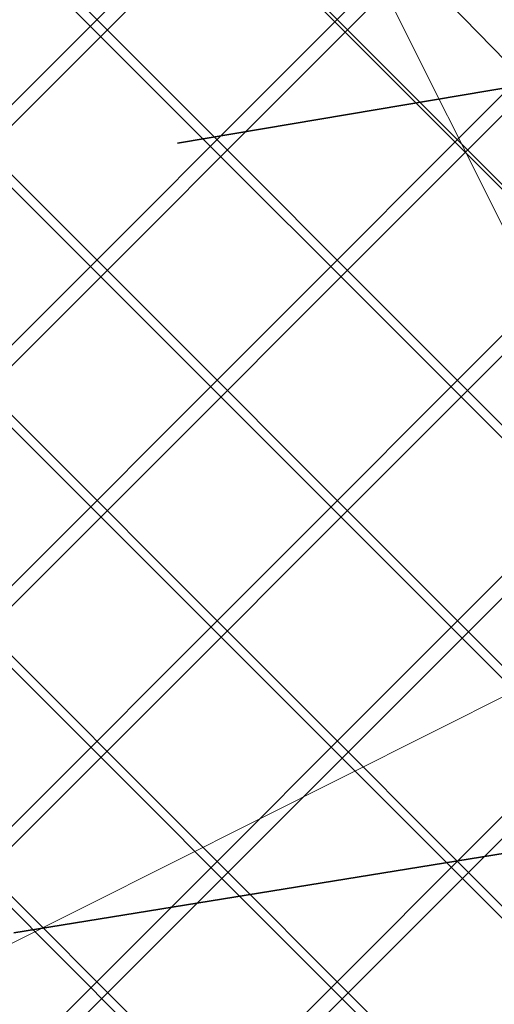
# Model space of a CAD drawing. Header units: metres. Extents: x 7472034 to 8439876, y 5890181 to 5961460.
# Tile 95 of 202: x 8439503.194 to 8439504.08, y 5890389.58 to 5890391.418. Entities that reach past the tile are written whole.
import ezdxf
from ezdxf import colors
from ezdxf.entities.mleader import LeaderData, LeaderLine
from ezdxf.math import Vec2, Vec3

# ---------------------------------------------------------------- set-up
doc = ezdxf.new("R2010")
doc.units = ezdxf.units.M
doc.header["$MEASUREMENT"] = 0
for name, pattern in [('$0$L218_500', [1, 0.5, -0.5]), ('ACAD_ISO03W100', [30, 12, -18]), ('DASHDOTX2', [2, 1, -0.5, 0, -0.5]), ('DASHED', [19.049999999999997, 12.7, -6.349999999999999])]:
    doc.linetypes.add(name, pattern=pattern)
doc.layers.get('0').update_dxf_attribs({"linetype": 'CONTINUOUS', "lineweight": 5})
doc.layers.get('Defpoints').update_dxf_attribs({"linetype": 'CONTINUOUS'})
for name, color, linetype, lineweight in [('### Krawężnik', 6, 'CONTINUOUS', 35), ('_a_widok', 7, 'CONTINUOUS', 5), ('_IS.KD.opis.1', 138, 'CONTINUOUS', 18), ('E_Kable_ziemia2', 10, 'DASHED', 35), ('E_Kanal_sterownicze', 10, 'DASHDOTX2', 35), ('KOLOR-OBIEKT', 21, 'CONTINUOUS', 13), ('T_strefa-8', 20, 'ACAD_ISO03W100', 50), ('ZAG-obrys 018 wymiary', 7, 'CONTINUOUS', 18), ('ZAG-OBRYS013', 7, 'CONTINUOUS', 13), ('ZAG-OPIS_020', 7, 'CONTINUOUS', 25)]:
    doc.layers.add(name, color=color, linetype=linetype, lineweight=lineweight)
for name, color, linetype in [('100_rzut_wym_wew', 7, 'CONTINUOUS'), ('2D - Ogólne', 7, 'CONTINUOUS'), ('_IS.BLOK.KD.doziemne', 7, 'CONTINUOUS')]:
    doc.layers.add(name, color=color, linetype=linetype)
doc.layers.add('_IS_NO', color=11, linetype='CONTINUOUS', lineweight=20, plot=False)
doc.styles.add('DIM', font='simplex.shx', dxfattribs={"width": 0.8})
doc.styles.add('RS', font='Romans.shx', dxfattribs={"width": 0.7})
doc.dimstyles.new('DIM-WEW_500', dxfattribs={"dimscale": 5, "dimtxt": 18, "dimasz": 10, "dimexe": 4, "dimexo": 8, "dimgap": 5, "dimtad": 1, "dimlfac": 0.01, "dimzin": 9, "dimdsep": 46, "dimtxsty": 'DIM', "dimblk": 'ARCHTICK', "dimcen": 5, "dimclrt": 112, "dimadec": 4, "dimazin": 2, "dimtfac": 4, "dimtmove": 0, "dimatfit": 3, "dimldrblk": 'ARCHTICK', "dimfxl": 0, "dimtolj": 1, "dimlwd": 13, "dimarcsym": 0})
pattern_1 = [(45, (967499.202946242, -71042.94610979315), (-0.2245064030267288, 0.2245064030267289), []), (135, (967499.202946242, -71042.94610979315), (-0.2245064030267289, -0.2245064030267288), [])]
pattern_2 = [(45, (967499.2092647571, -71042.97165620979), (-0.2245064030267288, 0.2245064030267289), []), (135, (967499.2092647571, -71042.97165620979), (-0.2245064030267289, -0.2245064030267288), [])]

# ---------------------------------------------------------------- blocks, each defined once
blk = doc.blocks.new('A$C7D7B3C0A')
at = {"layer": '2D - Ogólne', "linetype": 'ByBlock', "lineweight": 15, "ltscale": 2, "flags": 128}
blk.add_lwpolyline([(0.3000000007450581, 0.2999999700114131), (0.3000000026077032, 9.699999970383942), (15.00000000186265, 9.69999996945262), (15.00000000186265, 0.2999999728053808)], close=True, dxfattribs=at)
blk = doc.blocks.new('_Oblique')
at = {"color": 0, "linetype": 'ByBlock', "lineweight": -2}
blk.add_line((-0.5, -0.5), (0.5, 0.5), dxfattribs=at)
blk = doc.blocks.new('*D74')
at = {"layer": 'Defpoints', "color": 0, "linetype": 'Continuous', "lineweight": 60}
for p in [(8439513.6523426, 5890394.95090656), (8439515.034874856, 5890392.196414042, -6.635853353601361e-07), (8439505.357943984, 5890385.161581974, -6.635853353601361e-07)]:
    blk.add_point(p, dxfattribs=at)
at = {"layer": 'ZAG-obrys 018 wymiary', "color": 0, "linetype": 'Continuous', "lineweight": -2}
for p, q in [((8439514.67600672, 5890392.911406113), (8439513.472908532, 5890395.308402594)), ((8439504.999075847, 5890385.876574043), (8439502.92285878, 5890390.013131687))]:
    blk.add_line(p, q, dxfattribs=at)
at = {"layer": 'ZAG-obrys 018 wymiary', "color": 0, "linetype": 'Continuous', "lineweight": 13}
blk.add_line((8439503.102292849, 5890389.655635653), (8439513.6523426, 5890394.95090656), dxfattribs=at)
at = {"layer": 'ZAG-obrys 018 wymiary', "color": 0, "linetype": 'Continuous', "lineweight": 13, "xscale": 0.3, "yscale": 0.3, "zscale": 0.3}
for p, rotation in [((8439513.6523426, 5890394.95090656), 26.6529462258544), ((8439503.102292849, 5890389.655635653), 206.6529462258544)]:
    blk.add_blockref('_Oblique', p, dxfattribs=dict(at, rotation=rotation))
at = {"layer": 'ZAG-obrys 018 wymiary', "color": 112, "linetype": 'Continuous', "lineweight": 25, "insert": (8439507.694868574, 5890392.632072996), "char_height": 0.8, "attachment_point": 5, "rotation": 26.652946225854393, "style": 'RS'}
blk.add_mtext('\\A1;11.8', dxfattribs=at)
blk = doc.blocks.new('_ArchTick')
at = {"layer": '100_rzut_wym_wew', "color": 0, "linetype": 'Continuous', "const_width": 0.15}
blk.add_lwpolyline([(-0.5, -0.5), (0.5, 0.5)], dxfattribs=at)
blk = doc.blocks.new('*D76')
at = {"layer": 'Defpoints', "color": 0, "linetype": 'Continuous', "lineweight": 60}
for p in [(8439504.5437122, 5890392.911758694), (8439500.275404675, 5890390.769413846), (8439503.451551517, 5890385.091044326)]:
    blk.add_point(p, dxfattribs=at)
at = {"layer": 'ZAG-obrys 018 wymiary', "color": 0, "linetype": 'Continuous', "lineweight": -2}
for p, q in [((8439500.990396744, 5890391.128281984), (8439504.901208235, 5890393.091192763)), ((8439504.166543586, 5890385.449912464), (8439507.816903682, 5890387.282097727))]:
    blk.add_line(p, q, dxfattribs=at)
at = {"layer": 'ZAG-obrys 018 wymiary', "color": 0, "linetype": 'Continuous', "lineweight": 13}
blk.add_line((8439507.459407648, 5890387.102663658), (8439504.5437122, 5890392.911758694), dxfattribs=at)
at = {"layer": 'ZAG-obrys 018 wymiary', "color": 0, "linetype": 'Continuous', "lineweight": 13, "xscale": 0.3, "yscale": 0.3, "zscale": 0.3}
for p, rotation in [((8439504.5437122, 5890392.911758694), 116.652946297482), ((8439507.459407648, 5890387.102663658), 296.6529462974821)]:
    blk.add_blockref('_Oblique', p, dxfattribs=dict(at, rotation=rotation))
at = {"layer": 'ZAG-obrys 018 wymiary', "color": 112, "linetype": 'Continuous', "lineweight": 25, "insert": (8439506.537803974, 5890390.27636228), "char_height": 0.8, "attachment_point": 5, "rotation": 296.652946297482, "style": 'RS'}
blk.add_mtext('\\A1;6.5', dxfattribs=at)
blk = doc.blocks.new('*D80')
at = {"layer": 'Defpoints', "color": 0, "linetype": 'Continuous', "lineweight": 60}
for p in [(8439499.288762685, 5890395.196211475), (8439510.439764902, 5890383.669162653), (8439506.139698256, 5890381.515762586)]:
    blk.add_point(p, dxfattribs=at)
at = {"layer": 'ZAG-obrys 018 wymiary', "color": 0, "linetype": 'Continuous', "lineweight": -2}
for p, q in [((8439500.004080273, 5890395.554430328), (8439503.946488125, 5890397.528720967)), ((8439506.855015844, 5890381.87398144), (8439510.797423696, 5890383.84827208))]:
    blk.add_line(p, q, dxfattribs=at)
at = {"layer": 'ZAG-obrys 018 wymiary', "color": 0, "linetype": 'Continuous', "lineweight": 13}
blk.add_line((8439503.588829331, 5890397.349611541), (8439510.439764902, 5890383.669162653), dxfattribs=at)
at = {"layer": 'ZAG-obrys 018 wymiary', "color": 0, "linetype": 'Continuous', "lineweight": 13, "xscale": 0.3, "yscale": 0.3, "zscale": 0.3}
for p, rotation in [((8439503.588829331, 5890397.349611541), 116.6009277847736), ((8439510.439764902, 5890383.669162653), 296.6009277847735)]:
    blk.add_blockref('_Oblique', p, dxfattribs=dict(at, rotation=rotation))
at = {"layer": 'ZAG-obrys 018 wymiary', "color": 112, "linetype": 'Continuous', "lineweight": 25, "insert": (8439508.246278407, 5890389.389239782), "char_height": 0.8, "attachment_point": 5, "rotation": 296.6009277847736, "style": 'RS'}
blk.add_mtext('\\A1;15.3', dxfattribs=at)
blk = doc.blocks.new('*D60')
at = {"layer": 'Defpoints', "color": 0, "linetype": 'Continuous', "lineweight": 60}
for p in [(8439503.84000523, 5890394.328112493), (8439498.216184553, 5890391.533605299), (8439498.928597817, 5890390.099905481)]:
    blk.add_point(p, dxfattribs=at)
at = {"layer": 'ZAG-obrys 018 wymiary', "color": 0, "linetype": 'Continuous', "lineweight": -2}
for p, q in [((8439499.362340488, 5890392.10313644), (8439504.198218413, 5890394.506110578)), ((8439500.074753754, 5890390.669436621), (8439504.910631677, 5890393.07241076))]:
    blk.add_line(p, q, dxfattribs=at)
at = {"layer": 'ZAG-obrys 018 wymiary', "color": 0, "linetype": 'Continuous', "lineweight": 13}
blk.add_line((8439504.552418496, 5890392.894412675), (8439503.84000523, 5890394.328112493), dxfattribs=at)
at = {"layer": 'ZAG-obrys 018 wymiary', "color": 0, "linetype": 'Continuous', "lineweight": 13, "xscale": 0.3, "yscale": 0.3, "zscale": 0.3}
for p, rotation in [((8439503.84000523, 5890394.328112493), 116.4230323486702), ((8439504.552418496, 5890392.894412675), 296.4230323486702)]:
    blk.add_blockref('_Oblique', p, dxfattribs=dict(at, rotation=rotation))
at = {"layer": 'ZAG-obrys 018 wymiary', "color": 112, "linetype": 'Continuous', "lineweight": 25, "insert": (8439504.733531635, 5890393.878259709), "char_height": 0.8, "attachment_point": 5, "rotation": 296.42303234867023, "style": 'RS'}
blk.add_mtext('\\A1;1.6', dxfattribs=at)
blk = doc.blocks.new('Elektryk_v3')
at = {"layer": 'E_Kable_ziemia2', "ltscale": 0.1}
blk.add_lwpolyline([(8.019747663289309, -62.25693038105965), (-8.604092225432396, -64.9491705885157), (-10.33296269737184, -63.14058435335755)], dxfattribs=at)
at = {"layer": 'E_Kanal_sterownicze'}
blk.add_lwpolyline([(7.317663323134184, -60.84954797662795), (-12.38507829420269, -64.18319043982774)], dxfattribs=at)
blk = doc.blocks.new('*D132')
at = {"layer": 'Defpoints', "color": 0, "linetype": 'Continuous', "lineweight": 60}
for p in [(8439490.081045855, 5890411.33265816), (8439490.081045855, 5890411.33265816), (8439503.593241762, 5890384.547616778)]:
    blk.add_point(p, dxfattribs=at)
at = {"layer": 'ZAG-obrys 018 wymiary', "color": 0, "linetype": 'Continuous', "lineweight": -2}
for p, q in [((8439490.081045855, 5890411.33265816), (8439490.438176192, 5890411.512818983)), ((8439503.593241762, 5890384.547616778), (8439503.9503721, 5890384.727777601))]:
    blk.add_line(p, q, dxfattribs=at)
at = {"layer": 'ZAG-obrys 018 wymiary', "color": 0, "linetype": 'Continuous', "lineweight": 13}
blk.add_line((8439503.593241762, 5890384.547616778), (8439490.081045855, 5890411.33265816), dxfattribs=at)
at = {"layer": 'ZAG-obrys 018 wymiary', "color": 0, "linetype": 'Continuous', "lineweight": 13, "xscale": 0.3, "yscale": 0.3, "zscale": 0.3}
for p, rotation in [((8439490.081045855, 5890411.33265816), 116.7694823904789), ((8439503.593241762, 5890384.547616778), 296.7694823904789)]:
    blk.add_blockref('_Oblique', p, dxfattribs=dict(at, rotation=rotation))
at = {"layer": 'ZAG-obrys 018 wymiary', "color": 112, "linetype": 'Continuous', "lineweight": 25, "insert": (8439496.348970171, 5890400.239980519), "char_height": 0.8, "attachment_point": 5, "rotation": 296.7694823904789, "style": 'RS'}
blk.add_mtext('\\A1;30', dxfattribs=at)
blk = doc.blocks.new('_Open30')
at = {"color": 0, "linetype": 'ByBlock', "lineweight": -2}
for p, q in [((-1, 0.26794919), (0, 0)), ((0, 0), (-1, -0.26794919)), ((0, 0), (-1, 0))]:
    blk.add_line(p, q, dxfattribs=at)
blk = doc.blocks.new('*D150')
at = {"layer": 'Defpoints', "color": 0, "linetype": 'Continuous', "lineweight": 60}
for p in [(8439495.295166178, 5890413.452423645), (8439503.9503721, 5890384.727777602)]:
    blk.add_point(p, dxfattribs=at)
at = {"layer": 'ZAG-obrys 018 wymiary', "color": 0, "linetype": 'Continuous', "lineweight": 13}
blk.add_line((8439496.232624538, 5890410.341214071), (8439495.381717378, 5890413.165180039), dxfattribs=at)
at = {"layer": 'ZAG-obrys 018 wymiary', "color": 0, "linetype": 'Continuous', "lineweight": 13, "xscale": 0.3, "yscale": 0.3, "zscale": 0.3, "rotation": 106.7684137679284}
blk.add_blockref('_Open30', (8439495.295166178, 5890413.452423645), dxfattribs=at)
at = {"layer": 'ZAG-obrys 018 wymiary', "color": 112, "linetype": 'Continuous', "lineweight": 25, "insert": (8439496.541688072, 5890411.395196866), "char_height": 0.8, "attachment_point": 5, "rotation": 286.7684137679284, "style": 'RS'}
blk.add_mtext('\\A1;R30', dxfattribs=at)
blk = doc.blocks.new('A$C1D2679FE')
at = {"layer": 'KOLOR-OBIEKT', "lineweight": 9, "ltscale": 200}
h = blk.add_hatch(dxfattribs=at)
h.set_pattern_fill('ANSI37', color=253, scale=0.1, angle=16)
h.set_pattern_definition([(61, (-7471780.020262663, -5961378.212846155), (-0.2776917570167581, 0.153927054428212), []), (151, (-7471780.020262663, -5961378.212846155), (-0.153927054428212, -0.2776917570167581), [])])
edge = h.paths.add_edge_path()
edge.add_line((196.975401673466, 33.54016214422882), (192.3495923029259, 34.13512154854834))
edge.add_line((192.3495923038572, 34.13512154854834), (187.7176397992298, 34.7308710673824))
edge.add_line((187.7176398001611, 34.7308710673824), (178.5077782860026, 36.15998750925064))
edge.add_line((178.5077782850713, 36.15998750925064), (176.6601969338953, 36.5026140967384))
edge.add_arc((181.3685569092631, 38.18527459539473), 5.000000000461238, 199.6657310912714, 261.1796204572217)
edge.add_line((180.6018702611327, 33.24440507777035), (187.358021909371, 32.19603671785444))
edge.add_line((187.3580219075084, 32.19603671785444), (192.0230219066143, 31.59603671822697))
edge.add_line((192.0230219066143, 31.59603671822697), (196.6880219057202, 30.9960367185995))
edge.add_line((196.6880219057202, 30.9960367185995), (201.9780219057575, 30.48103671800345))
edge.add_line((201.9780219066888, 30.48103671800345), (207.2680219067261, 29.96603671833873))
edge.add_line((207.2680219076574, 29.96603671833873), (216.468021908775, 29.35603671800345))
edge.add_line((216.4680219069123, 29.35603671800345), (221.8830219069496, 29.11103671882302))
edge.add_line((221.8830219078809, 29.11103671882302), (227.2980219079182, 28.86603671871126))
edge.add_line((227.2980219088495, 28.86603671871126), (233.718021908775, 28.60103671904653))
edge.add_line((233.7180219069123, 28.60103671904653), (240.1380219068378, 28.33603671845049))
edge.add_line((240.1380219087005, 28.33603671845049), (245.3280219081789, 28.076036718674))
edge.add_line((245.3280219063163, 28.076036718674), (246.1380219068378, 28.00603671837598))
edge.add_line((246.1380219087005, 28.00603671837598), (248.4280219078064, 27.98603671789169))
edge.add_line((248.4280219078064, 27.98603671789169), (251.4080219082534, 28.33603671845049))
edge.add_line((251.4080219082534, 28.33603671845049), (255.3380219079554, 29.13603671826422))
edge.add_line((255.3380219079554, 29.13603671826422), (258.1480219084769, 30.35603671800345))
edge.add_line((258.1480219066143, 30.35603671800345), (260.6280219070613, 32.076036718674))
edge.add_line((260.6280219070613, 32.076036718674), (262.7080219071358, 34.29603671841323))
edge.add_line((262.7080219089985, 34.29603671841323), (264.3880219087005, 36.826036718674))
edge.add_line((264.3880219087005, 36.826036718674), (265.608021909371, 39.59603671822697))
edge.add_line((265.6080219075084, 39.59603671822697), (266.4080219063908, 42.53603671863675))
edge.add_line((266.4080219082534, 42.53603671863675), (266.6380219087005, 45.60603671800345))
edge.add_line((266.6380219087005, 45.60603671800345), (266.3380219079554, 48.59603671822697))
edge.add_line((266.3380219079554, 48.59603671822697), (265.628021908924, 51.53603671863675))
edge.add_line((265.6280219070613, 51.53603671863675), (264.5280219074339, 54.28603671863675))
edge.add_line((264.5280219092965, 54.28603671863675), (263.3880219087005, 57.11603671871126))
edge.add_line((263.3880219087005, 57.11603671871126), (262.5430219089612, 59.47103671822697))
edge.add_line((262.5430219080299, 59.47103671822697), (261.6980219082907, 61.826036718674))
edge.add_line((261.6980219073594, 61.826036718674), (260.5980219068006, 65.15103671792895))
edge.add_line((260.5980219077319, 65.15103671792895), (259.4980219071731, 68.47603671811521))
edge.add_line((259.4980219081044, 68.47603671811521), (257.3916487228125, 67.77919145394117))
edge.add_line((257.3916487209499, 67.77919145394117), (258.1675714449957, 64.34697791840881))
edge.add_line((258.167571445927, 64.34697791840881), (259.2776264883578, 60.99158426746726))
edge.add_line((259.2776264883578, 60.99158426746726), (260.1334384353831, 58.60645156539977))
edge.add_line((260.1334384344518, 58.60645156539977), (260.9950570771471, 56.20513570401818))
edge.add_line((260.9950570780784, 56.20513570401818), (262.1522789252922, 53.33238322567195))
edge.add_line((262.1522789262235, 53.33238322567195), (263.1827648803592, 50.75616833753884))
edge.add_line((263.1827648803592, 50.75616833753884), (263.8083402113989, 48.16575780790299))
edge.add_line((263.8083402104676, 48.16575780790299), (264.0684198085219, 45.57363114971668))
edge.add_line((264.0684198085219, 45.57363114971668), (263.8734869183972, 42.97170083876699))
edge.add_line((263.8734869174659, 42.97170083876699), (263.1880731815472, 40.45280535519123))
edge.add_line((263.1880731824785, 40.45280535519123), (262.1337886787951, 38.05906103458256))
edge.add_line((262.1337886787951, 38.05906103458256), (260.6936748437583, 35.89031817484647))
edge.add_line((260.6936748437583, 35.89031817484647), (258.9457271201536, 34.02472012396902))
edge.add_line((258.9457271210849, 34.02472012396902), (256.8967191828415, 32.60363397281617))
edge.add_line((256.8967191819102, 32.60363397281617), (254.5645412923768, 31.59108698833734))
edge.add_line((254.5645412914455, 31.59108698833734), (251.0026761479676, 30.86602538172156))
edge.add_line((251.0026761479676, 30.86602538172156), (248.2893446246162, 30.54734550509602))
edge.add_line((248.2893446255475, 30.54734550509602), (246.2595893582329, 30.56507262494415))
edge.add_line((246.2595893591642, 30.56507262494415), (245.5023283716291, 30.63051493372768))
edge.add_line((245.5023283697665, 30.63051493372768), (240.2548571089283, 30.89339403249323))
edge.add_line((240.2548571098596, 30.89339403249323), (233.8236017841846, 31.1588586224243))
edge.add_line((233.8236017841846, 31.1588586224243), (227.4086662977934, 31.42364957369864))
edge.add_line((227.4086662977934, 31.42364957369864), (221.9987299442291, 31.66842047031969))
edge.add_line((221.9987299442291, 31.66842047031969), (217.4544723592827, 31.90290945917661))
edge.add_line((217.4544723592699, 31.90290945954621), (217.0910134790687, 31.92589690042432))
edge.add_line((217.0910134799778, 31.92589689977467), (214.8768218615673, 32.06593639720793))
edge.add_line((214.876821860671, 32.06593639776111), (207.0033997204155, 32.56390146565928))
edge.add_line((207.0033997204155, 32.56390146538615), (202.2260741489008, 33.02899081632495))
edge.add_line((202.2260741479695, 33.02899081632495), (196.975401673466, 33.54016214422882))
blk = doc.blocks.new('A$C2C426404')
at = {"layer": '_IS_NO'}
for points, knots in [([(79.78853077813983, 19.36674957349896), (76.35759393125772, 21.05647175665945), (73.54314721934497, 23.24973176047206), (68.81112178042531, 29.5542766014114), (62.94352867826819, 33.40072623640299), (60.85999413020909, 35.33807434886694), (60.85999381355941, 35.3380749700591)], [0, 0, 0, 0, 2.176379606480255, 10.04614516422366, 21.98881238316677, 21.98881468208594, 21.98881468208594, 21.98881468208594, 21.98881468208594]), ([(50.6228041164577, 30.56321178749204, 1.829566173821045e-06), (53.11749188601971, 30.21319374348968), (56.38514522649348, 30.67444155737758), (60.99540497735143, 30.04553546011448), (68.19327101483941, 22.54355850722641, -2.469325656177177e-08), (70.8769634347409, 19.46133922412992, 5.150448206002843e-09), (74.71212187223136, 14.31917844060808, -1.219795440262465e-09), (78.88802252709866, 13.86142715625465), (82.75564656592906, 12.70757211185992)], [0, 0, 0, 0, 7.578698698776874, 9.67195365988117, 16.27655537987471, 24.33370670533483, 30.35915105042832, 36.79354326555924, 36.79354326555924, 36.79354326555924, 36.79354326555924])]:
    blk.add_open_spline(points, degree=3, knots=knots, dxfattribs=at)
at = {"layer": '_IS_NO', "ltscale": 0.1}
for points, knots in [([(81.48853297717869, 15.975331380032), (78.87586907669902, 16.84686399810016), (76.26450027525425, 17.78992713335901), (72.03847445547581, 21.67736706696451), (65.0990158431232, 30.09408769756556), (58.79946133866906, 33.34467344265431), (58.26247850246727, 34.11525447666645)], [0, 0, 0, 0, 1.278992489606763, 7.78914044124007, 15.74750070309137, 27.64022902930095, 27.64022902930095, 27.64022902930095, 27.64022902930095]), ([(55.69703794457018, 26.44192530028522, 8.07171421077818e-08), (60.47702913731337, 24.37489471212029, 4.118097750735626e-07), (65.41527824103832, 21.38608461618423, 8.932878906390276e-07), (68.42167646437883, 18.98607052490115, -1.681326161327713e-07), (71.60992970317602, 12.73766223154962), (75.29265419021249, 11.98629271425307, 1.662301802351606e-08), (79.75433884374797, 11.20084950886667)], [13.0881689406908, 13.0881689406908, 13.0881689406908, 13.0881689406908, 21.71831455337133, 28.5577747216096, 34.1003045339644, 40.71973107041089, 40.71973107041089, 40.71973107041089, 40.71973107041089])]:
    blk.add_open_spline(points, degree=3, knots=knots, dxfattribs=at)
blk = doc.blocks.new('JPII.KD_aktualizacja rzędnych_20.12.2024')
at = {"layer": '_IS.KD.opis.1', "color": 0}
ml = blk.add_multileader_mtext('Standard', dxfattribs=at)
ml.set_content('\\A1;{\\C132;Rd4}-132,83', style='RS')
ml.set_leader_properties()
ml.build(insert=Vec2(0, 0))
ml.multileader.update_dxf_attribs({"text_left_attachment_type": 2, "text_right_attachment_type": 2, "dogleg_length": 0.2, "arrow_head_size": 0.25})
ctx = ml.context
ctx.base_point, ctx.char_height, ctx.arrow_head_size, ctx.landing_gap_size, ctx.plane_origin, ctx.plane_x_axis, ctx.plane_y_axis = Vec3(8438641.615293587, 5890687.074757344), 0.8, 0.25, 0.3, Vec3(8438583.42782343, 5890661.307258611), Vec3(0.374606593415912, -0.9271838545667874), Vec3(0.9271838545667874, 0.374606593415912)
ctx.left_attachment, ctx.right_attachment, ctx.text_align_type = 2, 2, 1
notes = []
notes.append((ctx, [(1, (1, 1, 0), (8438643.802996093, 5890681.660003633), (-0.374606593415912, 0.9271838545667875), 0.2, [(3, [(8438642.714059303, 5890679.444822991)], 0, [])])]))
ctx.mtext.insert, ctx.mtext.text_direction, ctx.mtext.rotation, ctx.mtext.width, ctx.mtext.alignment, ctx.mtext.flow_direction = Vec3(8438643.113200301, 5890684.638482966), Vec3(0.374606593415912, -0.9271838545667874), 5.096361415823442, 3.033132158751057, 2, 5
for ctx, leaders in notes:
    for number, flags, end, landing, length, lines in leaders:
        leader = LeaderData()
        leader.index, (leader.has_last_leader_line, leader.has_dogleg_vector, leader.attachment_direction) = number, flags
        leader.last_leader_point, leader.dogleg_vector, leader.dogleg_length = Vec3(end), Vec3(landing), length
        for number, points, colour, breaks in lines:
            line = LeaderLine()
            line.index, line.vertices, line.color, line.breaks = number, Vec3.list(points), colors.encode_raw_color(colour), breaks
            leader.lines.append(line)
        ctx.leaders.append(leader)

msp = doc.modelspace()

# ---------------------------------------------------------------- hatches: boundary and pattern name
at = {"layer": 'KOLOR-OBIEKT', "lineweight": 9}
h = msp.add_hatch(dxfattribs=at)
h.set_pattern_fill('ANSI37', color=73, scale=0.1)
h.set_pattern_definition(pattern_2)
edge = h.paths.add_edge_path()
edge.add_arc((8439443.60123986, 5890379.17988472), 6.652831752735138, 296.7043321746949, 335.0331150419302)
edge.add_arc((8439476.194075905, 5890367.917634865), 27.87464989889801, 155.1393615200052, 162.3446315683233, ccw=False)
edge.add_arc((8439457.399943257, 5890376.211109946), 7.345078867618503, 127.98309878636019, 152.2023641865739, ccw=False)
edge.add_arc((8439457.741930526, 5890376.488713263), 7.349948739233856, 107.1989600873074, 131.4182254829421, ccw=False)
edge.add_line((8439455.568618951, 5890383.509999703), (8439473.898437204, 5890392.710084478))
edge.add_arc((8439481.742870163, 5890376.384611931), 18.11232128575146, 99.26977735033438, 115.6644084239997, ccw=False)
edge.add_line((8439478.825278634, 5890394.260401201), (8439481.377171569, 5890394.321440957))
edge.add_arc((8439482.909595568, 5890377.390082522), 17.00056533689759, 88.22393661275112, 95.17163768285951, ccw=False)
edge.add_arc((8439482.561499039, 5890405.235869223), 10.88860248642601, 274.6092070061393, 298.9976789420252)
edge.add_arc((8443006.923870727, 5883371.657126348), 7856.29059094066, 116.59181359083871, 116.61107962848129, ccw=False)
edge.add_arc((8439465.895823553, 5890431.340313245), 42.15757971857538, 305.2087751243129, 306.7865132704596)
edge.add_arc((8439488.80074795, 5890400.283338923), 3.577668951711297, 310.8590814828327, 340.7280968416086)
edge.add_line((8439492.177934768, 5890399.102523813), (8439493.275267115, 5890403.980640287))
edge.add_line((8439493.275267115, 5890403.980640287), (8439502.266345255, 5890408.28072203))
edge.add_line((8439502.266345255, 5890408.28072203), (8439504.844191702, 5890407.694009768))
edge.add_line((8439504.844191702, 5890407.694009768), (8439506.125281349, 5890405.329609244))
edge.add_arc((8439507.019670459, 5890405.776898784), 0.9999999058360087, 206.5699188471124, 283.6833393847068)
edge.add_line((8439507.256226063, 5890404.805280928), (8439511.624560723, 5890406.970734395))
edge.add_line((8439511.624560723, 5890406.970734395), (8439511.39896348, 5890407.420225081))
edge.add_line((8439511.39896348, 5890407.420225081), (8439510.561982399, 5890407.017405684))
edge.add_line((8439510.561982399, 5890407.017405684), (8439509.330427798, 5890409.481424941))
edge.add_line((8439509.330427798, 5890409.481424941), (8439512.635426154, 5890411.138401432))
edge.add_line((8439512.635426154, 5890411.138401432), (8439512.638568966, 5890411.136467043))
edge.add_line((8439512.638568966, 5890411.136467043), (8439515.998443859, 5890412.829496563))
edge.add_line((8439515.998443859, 5890412.829496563), (8439517.239018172, 5890410.325621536))
edge.add_line((8439517.239018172, 5890410.325621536), (8439513.919446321, 5890408.633274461))
edge.add_line((8439513.919446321, 5890408.633274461), (8439514.091312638, 5890408.235941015))
edge.add_line((8439514.091312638, 5890408.235941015), (8439518.839102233, 5890410.604261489))
edge.add_line((8439518.839102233, 5890410.604261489), (8439518.585943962, 5890412.843737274))
edge.add_line((8439518.585943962, 5890412.843737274), (8439518.274555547, 5890413.628049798))
edge.add_line((8439518.274555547, 5890413.628049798), (8439517.839658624, 5890414.494365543))
edge.add_line((8439517.839658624, 5890414.494365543), (8439524.310164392, 5890417.742607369))
edge.add_line((8439524.310164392, 5890417.742607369), (8439525.122207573, 5890416.124990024))
edge.add_line((8439525.122207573, 5890416.124990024), (8439526.840645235, 5890414.670893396))
edge.add_line((8439526.840645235, 5890414.670893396), (8439527.244697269, 5890414.489695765))
edge.add_arc((8439552.769967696, 5890317.570311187), 100.2242811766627, 102.79246926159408, 104.75471345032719, ccw=False)
edge.add_arc((8439529.321881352, 5890420.105147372), 4.960037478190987, 284.6730648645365, 320.3902958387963)
edge.add_arc((8435016.013859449, 5889290.11735932), 4655.555010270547, 14.00691021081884, 14.04831962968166)
edge.add_line((8439532.327549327, 5890420.207226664), (8439525.877549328, 5890423.127226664))
edge.add_line((8439525.877549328, 5890423.127226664), (8439431.028022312, 5890376.803268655))
edge.add_line((8439431.028022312, 5890376.803268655), (8439435.479127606, 5890375.417226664))
edge.add_line((8439435.479127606, 5890375.417226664), (8439446.590932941, 5890373.236661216))
edge = h.paths.add_edge_path()
edge.add_arc((8439530.228804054, 5890405.916425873), 3.001836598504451, 99.44813666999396, 208.2631515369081)
edge.add_line((8439527.5848402, 5890404.494990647), (8439533.209264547, 5890393.206690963))
edge.add_line((8439533.209264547, 5890393.206690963), (8439519.17443581, 5890386.185049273))
edge.add_line((8439519.17443581, 5890386.185049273), (8439523.57812012, 5890377.411604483))
edge.add_line((8439523.57812012, 5890377.411604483), (8439517.455507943, 5890374.324033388))
edge.add_line((8439517.455507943, 5890374.324033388), (8439517.445860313, 5890374.319191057))
edge.add_line((8439517.445860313, 5890374.319191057), (8439517.33905848, 5890374.265585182))
edge.add_line((8439517.33905848, 5890374.265585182), (8439516.815779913, 5890375.308140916))
edge.add_line((8439516.815779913, 5890375.308140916), (8439511.370501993, 5890372.574998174))
edge.add_line((8439511.370501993, 5890372.574998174), (8439511.888417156, 5890371.529804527))
edge.add_line((8439511.888417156, 5890371.529804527), (8439506.425671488, 5890368.787948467))
edge.add_line((8439506.425671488, 5890368.787948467), (8439505.890341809, 5890369.841556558))
edge.add_line((8439505.890341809, 5890369.841556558), (8439505.8884594, 5890369.869391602))
edge.add_line((8439505.8884594, 5890369.869391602), (8439500.283276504, 5890366.97762632))
edge.add_line((8439500.283276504, 5890366.97762632), (8439519.478066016, 5890366.160130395))
edge.add_line((8439519.478066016, 5890366.160130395), (8439542.767549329, 5890378.417226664))
edge.add_line((8439542.767549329, 5890378.417226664), (8439538.675788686, 5890394.802262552))
edge.add_line((8439538.675788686, 5890394.802262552), (8439537.066416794, 5890401.238139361))
edge.add_line((8439537.066416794, 5890401.238139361), (8439535.557306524, 5890407.69906358))
edge.add_arc((8439531.145391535, 5890400.872499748), 8.128158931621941, 57.12596579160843, 99.98506404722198)
edge = h.paths.add_edge_path()
edge.add_line((8439470.194509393, 5890384.137651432), (8439461.355169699, 5890379.697090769))
edge.add_line((8439461.355169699, 5890379.697090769), (8439460.080861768, 5890379.068371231))
edge.add_line((8439460.080861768, 5890379.068371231), (8439457.869254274, 5890377.642639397))
edge.add_arc((8439460.609507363, 5890373.444653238), 5.013190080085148, 123.1346622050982, 204.022759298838)
edge.add_line((8439456.030540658, 5890371.403786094), (8439459.447549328, 5890370.707226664))
edge.add_line((8439459.447549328, 5890370.707226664), (8439480.497107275, 5890367.736747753))
edge.add_line((8439480.497107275, 5890367.736747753), (8439497.963342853, 5890367.082590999))
edge.add_line((8439497.963342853, 5890367.082590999), (8439496.62020549, 5890369.722641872))
edge.add_line((8439496.62020549, 5890369.722641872), (8439494.91788047, 5890373.087302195))
edge.add_arc((8439489.468037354, 5890366.363615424), 8.654984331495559, 50.97371617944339, 58.22889977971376)
edge.add_line((8439494.025120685, 5890373.721722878), (8439490.036071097, 5890376.575637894))
edge.add_line((8439490.036071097, 5890376.575637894), (8439489.954459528, 5890375.592465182))
edge.add_line((8439489.954459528, 5890375.592465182), (8439490.917133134, 5890375.538648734))
edge.add_line((8439490.917133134, 5890375.538648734), (8439490.678913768, 5890371.956837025))
edge.add_line((8439490.678913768, 5890371.956837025), (8439482.55041443, 5890372.440399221))
edge.add_line((8439482.55041443, 5890372.440399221), (8439482.851718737, 5890376.020734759))
edge.add_line((8439482.851718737, 5890376.020734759), (8439487.354100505, 5890375.749064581))
edge.add_line((8439487.354100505, 5890375.749064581), (8439487.521080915, 5890378.34061919))
edge.add_line((8439487.521080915, 5890378.34061919), (8439481.803471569, 5890382.401025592))
edge.add_arc((8439487.942466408, 5890392.088814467), 11.46911116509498, 231.6002274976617, 237.6382272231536, ccw=False)
edge.add_line((8439480.818489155, 5890383.100518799), (8439480.351152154, 5890383.41057529))
edge.add_line((8439480.351152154, 5890383.41057529), (8439479.210044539, 5890382.939428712))
edge.add_line((8439479.210044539, 5890382.939428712), (8439480.412913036, 5890383.399613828))
edge.add_arc((8439474.682487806, 5890375.167564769), 10.03017472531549, 55.15777404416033, 116.5800473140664)
h.paths.add_polyline_path([(8439461.898919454, 5890370.792156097), (8439462.257176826, 5890373.552492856)], flags=16)
h = msp.add_hatch(dxfattribs=at)
h.set_pattern_fill('ANSI37', color=253, scale=0.1)
h.set_pattern_definition(pattern_2)
edge = h.paths.add_edge_path()
edge.add_arc((8439529.163071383, 5890420.279666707), 5.193757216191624, 276.50229096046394, 320.0240354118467, ccw=False)
edge.add_line((8439529.751227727, 5890415.119319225), (8439525.812744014, 5890414.153171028))
edge.add_line((8439525.812744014, 5890414.153171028), (8439519.208160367, 5890410.804184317))
edge.add_line((8439519.208160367, 5890410.804184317), (8439517.988028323, 5890410.126512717))
edge.add_line((8439517.988028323, 5890410.126512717), (8439514.091312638, 5890408.235941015))
edge.add_line((8439514.091312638, 5890408.235941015), (8439511.613697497, 5890406.992378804))
edge.add_line((8439511.613697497, 5890406.992378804), (8439509.258949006, 5890405.810485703))
edge.add_line((8439509.258949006, 5890405.810485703), (8439507.371756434, 5890404.83508177))
edge.add_arc((8439506.940777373, 5890405.737469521), 1.000023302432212, 206.5712342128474, 295.5290722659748, ccw=False)
edge.add_line((8439506.046377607, 5890405.290148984), (8439504.844186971, 5890407.693988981))
edge.add_line((8439504.844186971, 5890407.693988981), (8439502.261629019, 5890408.281795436))
edge.add_line((8439502.261629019, 5890408.281795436), (8439499.350132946, 5890407.011538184))
edge.add_line((8439499.350132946, 5890407.011538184), (8439493.30510976, 5890403.995621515))
edge.add_line((8439493.30510976, 5890403.995621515), (8439492.177918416, 5890399.102451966))
edge.add_arc((8439488.801253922, 5890400.282879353), 3.577047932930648, 293.05521913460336, 340.73119789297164, ccw=False)
edge.add_line((8439490.202090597, 5890396.991537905), (8439487.801423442, 5890395.78932472))
edge.add_arc((8439482.51122255, 5890404.317896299), 10.03607286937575, 278.1216072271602, 301.8109775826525, ccw=False)
edge.add_line((8439483.9290645, 5890394.382480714), (8439478.825278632, 5890394.260401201))
edge.add_arc((8439481.742870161, 5890376.384611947), 18.11232126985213, 99.26977735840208, 115.6644084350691)
edge.add_line((8439473.898437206, 5890392.710084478), (8439455.537130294, 5890383.494194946))
edge.add_arc((8439458.368862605, 5890375.380272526), 8.593860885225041, 109.2388197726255, 150.5606865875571)
edge.add_line((8439450.884668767, 5890379.604167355), (8439456.921008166, 5890377.849276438))
edge.add_line((8439456.921008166, 5890377.849276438), (8439458.055979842, 5890377.519316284))
edge.add_arc((8439462.056345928, 5890374.376166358), 5.087466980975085, 112.4172144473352, 141.842727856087, ccw=False)
edge.add_line((8439460.116249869, 5890379.079181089), (8439470.201913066, 5890384.141371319))
edge.add_arc((8439474.670732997, 5890375.058466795), 10.12272227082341, 52.60385305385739, 116.19734301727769, ccw=False)
edge.add_line((8439480.818489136, 5890383.100518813), (8439494.035062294, 5890373.735722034))
edge.add_arc((8439499.404929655, 5890380.165137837), 8.376924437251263, 230.1312663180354, 239.1071883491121)
edge.add_arc((8439492.046879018, 5890368.073539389), 5.778072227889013, 28.405105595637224, 58.05675779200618, ccw=False)
edge.add_line((8439497.129307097, 5890370.822183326), (8439498.920012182, 5890367.249241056))
edge.add_line((8439498.920012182, 5890367.249241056), (8439502.137476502, 5890368.864147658))
edge.add_line((8439502.137476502, 5890368.864147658), (8439500.881438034, 5890371.366619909))
edge.add_arc((8439501.41146424, 5890371.651481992), 0.6017260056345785, 32.69127385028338, 208.2557647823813, ccw=False)
edge.add_line((8439501.917872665, 5890371.97648152), (8439503.213570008, 5890369.395299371))
edge.add_line((8439503.213570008, 5890369.395299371), (8439521.788261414, 5890378.745992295))
edge.add_line((8439521.788261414, 5890378.745992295), (8439512.863585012, 5890396.520876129))
edge.add_arc((8439515.497668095, 5890397.863594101), 2.956566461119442, 115.92003145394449, 207.0101116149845, ccw=False)
edge.add_line((8439514.20530482, 5890400.522744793), (8439524.043376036, 5890405.489377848))
edge.add_line((8439524.043376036, 5890405.489377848), (8439526.586557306, 5890407.103247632))
edge.add_line((8439526.586557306, 5890407.103247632), (8439529.129738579, 5890408.717117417))
edge.add_arc((8439531.212438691, 5890401.016589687), 7.97720296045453, 58.08019787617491, 105.13424418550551, ccw=False)
edge.add_line((8439535.43023892, 5890407.787551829), (8439533.14312037, 5890416.942853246))
edge = h.paths.add_edge_path(flags=16)
edge.add_line((8439502.061371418, 5890393.458260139), (8439496.04637926, 5890390.43770596))
edge.add_arc((8439496.464019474, 5890389.751908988), 0.8029575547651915, 121.3407965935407, 301.694103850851)
edge.add_line((8439496.8858806, 5890389.068700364), (8439502.900872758, 5890392.089254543))
edge.add_arc((8439502.27990767, 5890392.650368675), 0.83692694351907, 317.898520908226, 465.1363795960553)
edge = h.paths.add_edge_path(flags=16)
edge.add_line((8439505.00109902, 5890384.089630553), (8439500.444638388, 5890381.798632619))
edge.add_arc((8439500.084983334, 5890382.51322949), 0.8000002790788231, 116.620304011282, 296.7160130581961, ccw=False)
edge.add_line((8439499.72652247, 5890383.228426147), (8439504.283989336, 5890385.517420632))
edge.add_arc((8439504.642916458, 5890384.80371257), 0.7988791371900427, -63.361719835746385, 116.69803695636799, ccw=False)
at = {"layer": 'KOLOR-OBIEKT', "lineweight": 9, "ltscale": 200}
h = msp.add_hatch(dxfattribs=at)
h.set_pattern_fill('ANSI37', color=231, scale=0.1)
h.set_pattern_definition(pattern_1)
edge = h.paths.add_edge_path()
edge.add_line((8439512.863585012, 5890396.520876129), (8439521.788261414, 5890378.745992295))
edge.add_line((8439521.788261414, 5890378.745992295), (8439503.213570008, 5890369.395299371))
edge.add_line((8439503.213570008, 5890369.395299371), (8439501.917872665, 5890371.97648152))
edge.add_arc((8439501.411425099, 5890371.65154851), 0.6017230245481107, 32.6839302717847, 208.2631083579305)
edge.add_line((8439500.881438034, 5890371.366619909), (8439502.137476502, 5890368.864147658))
edge.add_line((8439502.137476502, 5890368.864147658), (8439498.920012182, 5890367.249241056))
edge.add_line((8439498.920012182, 5890367.249241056), (8439497.129307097, 5890370.822183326))
edge.add_line((8439497.129307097, 5890370.822183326), (8439495.555644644, 5890372.655868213))
edge.add_line((8439495.555644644, 5890372.655868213), (8439494.901445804, 5890373.120452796))
edge.add_line((8439494.901445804, 5890373.120452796), (8439497.963342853, 5890367.082590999))
edge.add_line((8439497.963342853, 5890367.082590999), (8439500.283276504, 5890366.97762632))
edge.add_line((8439500.283276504, 5890366.97762632), (8439505.893878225, 5890369.872187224))
edge.add_line((8439505.893878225, 5890369.872187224), (8439506.425671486, 5890368.787948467))
edge.add_line((8439506.425671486, 5890368.787948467), (8439511.888417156, 5890371.529804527))
edge.add_line((8439511.888417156, 5890371.529804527), (8439511.370501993, 5890372.574998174))
edge.add_line((8439511.370501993, 5890372.574998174), (8439516.815852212, 5890375.308177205))
edge.add_line((8439516.815852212, 5890375.308177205), (8439517.338986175, 5890374.26554889))
edge.add_line((8439517.338986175, 5890374.26554889), (8439523.580028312, 5890377.407811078))
edge.add_line((8439523.580028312, 5890377.407811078), (8439519.172527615, 5890386.188842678))
edge.add_line((8439519.172527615, 5890386.188842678), (8439530.098737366, 5890391.695090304))
edge.add_line((8439530.098737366, 5890391.695090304), (8439523.347480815, 5890405.140094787))
edge.add_line((8439523.347480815, 5890405.140094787), (8439514.198986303, 5890400.548291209))
edge.add_arc((8439515.544616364, 5890397.867007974), 3.00000000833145, 116.6502652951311, 206.6609883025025)
h.paths.add_polyline_path([(8439514.64326723, 5890399.651613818), (8439522.901414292, 5890403.796535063), (8439528.750976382, 5890392.142141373), (8439520.49282829, 5890387.997219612)], flags=16)
at = {"layer": 'KOLOR-OBIEKT', "lineweight": 9}
h = msp.add_hatch(dxfattribs=at)
h.set_pattern_fill('ANSI37', color=250, scale=0.1)
h.set_pattern_definition(pattern_1)
h.paths.add_polyline_path([(8439501.732551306, 5890396.420965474), (8439492.791081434, 5890391.943192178), (8439499.642017, 5890378.262743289), (8439508.58348686, 5890382.740478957)])

# ---------------------------------------------------------------- linework, layer by layer
at = {"layer": 'T_strefa-8', "color": 151, "ltscale": 0.03, "flags": 128}
msp.add_lwpolyline([(8439506.671440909, 5890376.807697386), (8439507.560025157, 5890377.255930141, 0.4132234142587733), (8439511.111844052, 5890387.977484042), (8439510.888164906, 5890388.424663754, 0.414350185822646), (8439500.151130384, 5890391.998988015), (8439499.256820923, 5890391.551133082, 0.4169632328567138), (8439495.71974441, 5890380.748838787), (8439495.949148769, 5890380.301281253, 0.4123217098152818)], format="xyb", close=True, dxfattribs=at)

# ---------------------------------------------------------------- block references
at = {"layer": '### Krawężnik', "color": 1, "linetype": 'Continuous', "lineweight": 60, "ltscale": 0.2}
msp.add_blockref('A$C1D2679FE', (8439279.223208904, 5890335.266736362), dxfattribs=at)
at = {"layer": '_a_widok', "color": 0, "linetype": 'Continuous', "lineweight": 60, "ltscale": 0.2}
msp.add_blockref('A$C2C426404', (8439438.733810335, 5890365.88383195), dxfattribs=at)
msp.add_blockref('A$C2C426404', (8439438.733810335, 5890365.88383195), dxfattribs=at)
at = {"layer": '_IS.BLOK.KD.doziemne', "linetype": '$0$L218_500'}
msp.add_blockref('JPII.KD_aktualizacja rzędnych_20.12.2024', (859.6212462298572, -295.8072097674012), dxfattribs=at)
at = {"layer": 'ZAG-OBRYS013', "linetype": 'Continuous', "lineweight": 25, "rotation": 296.6009277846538}
msp.add_blockref('A$C7D7B3C0A', (8439492.791081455, 5890391.94319219), dxfattribs=at)
at = {"layer": 'ZAG-OPIS_020', "lineweight": 25}
msp.add_blockref('Elektryk_v3', (8439509.580092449, 5890454.305613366), dxfattribs=at)

# ---------------------------------------------------------------- dimensions: what is measured, and where the dimension line sits
at = {"layer": 'ZAG-obrys 018 wymiary', "linetype": 'Continuous', "lineweight": 25}
dim = msp.add_radius_dim(center=(8439503.9503721, 5890384.727777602), mpoint=(8439495.295166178, 5890413.452423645), dimstyle='DIM-WEW_500', override={"dimscale": 0.1, "dimtxt": 8, "dimasz": 3, "dimgap": 2, "dimlfac": 1, "dimtxsty": 'RS', "dimblk1": 'Oblique', "dimblk2": 'Open30', "dimsah": 1, "dimfxl": 50, "dimfxlon": 1}, dxfattribs=at)
dim.commit()
dim.dimension.update_dxf_attribs({"geometry": '*D150', "text_midpoint": (8439495.967200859, 5890411.222094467), "dimtype": 164})
for base, p1, p2, angle, picture, middle, dimtype in [((8439490.081045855, 5890411.33265816), (8439503.593241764, 5890384.547616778), (8439490.081045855, 5890411.33265816), 116.76948239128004, '*D132', (8439495.813274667, 5890399.969739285), 161), ((8439510.439764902, 5890383.669162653), (8439499.288762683, 5890395.196211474), (8439506.139698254, 5890381.515762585), 296.6009277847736, '*D80', (8439507.709790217, 5890389.120575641), 161), ((8439513.6523426, 5890394.95090656, 6.635853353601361e-07), (8439505.357943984, 5890385.161581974), (8439515.034874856, 5890392.196414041), 26.6529462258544, '*D74', (8439507.964019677, 5890392.095828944, 6.635853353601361e-07), 160)]:
    dim = msp.add_linear_dim(base=base, p1=p1, p2=p2, angle=angle, dimstyle='DIM-WEW_500', override={"dimscale": 0.1, "dimtxt": 8, "dimasz": 3, "dimgap": 2, "dimlfac": 1, "dimtxsty": 'RS', "dimblk1": 'Oblique', "dimblk2": 'Oblique', "dimsah": 1, "dimfxl": 50, "dimfxlon": 1}, dxfattribs=at)
    dim.commit()
    dim.dimension.update_dxf_attribs({"geometry": picture, "text_midpoint": middle, "dimtype": dimtype})
dim = msp.add_aligned_dim(p1=(8439498.928597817, 5890390.09990548), p2=(8439498.21618455, 5890391.533605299), distance=-6.279859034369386, dimstyle='DIM-WEW_500', override={"dimscale": 0.1, "dimtxt": 8, "dimasz": 3, "dimgap": 2, "dimlfac": 1, "dimtxsty": 'RS', "dimblk1": 'Oblique', "dimblk2": 'Oblique', "dimsah": 1, "dimfxl": 50, "dimfxlon": 1}, dxfattribs=at)
dim.commit()
dim.dimension.update_dxf_attribs({"geometry": '*D60', "text_midpoint": (8439504.733531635, 5890393.878259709)})
dim = msp.add_linear_dim(base=(8439504.5437122, 5890392.911758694), p1=(8439503.451551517, 5890385.091044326), p2=(8439500.275404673, 5890390.769413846), angle=116.652946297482, dimstyle='DIM-WEW_500', override={"dimscale": 0.1, "dimtxt": 8, "dimasz": 3, "dimgap": 2, "dimlfac": 1, "dimtxsty": 'RS', "dimblk1": 'Oblique', "dimblk2": 'Oblique', "dimsah": 1, "dimfxl": 50, "dimfxlon": 1}, dxfattribs=at)
dim.commit()
dim.dimension.update_dxf_attribs({"geometry": '*D76', "text_midpoint": (8439506.537803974, 5890390.27636228)})

doc.saveas('drawing.dxf')
